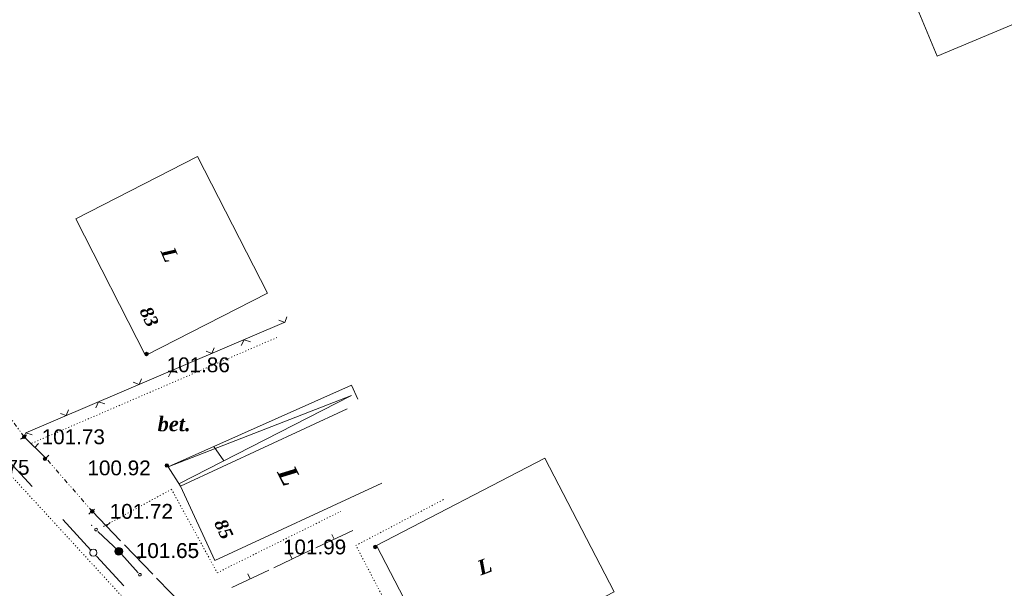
# Model space of a CAD drawing. Header units: millimetres. Extents: x 9396 to 25236, y 15106 to 31102.
# Tile 86 of 256: x 11812 to 11925, y 15750 to 15815. Entities that reach past the tile are written whole.
import ezdxf
from ezdxf.enums import TextEntityAlignment as Align

# ---------------------------------------------------------------- set-up
doc = ezdxf.new("R2010")
doc.units = ezdxf.units.MM
for name, pattern in [('DIVIDE', [1.25, 0.5, -0.25, 0, -0.25, 0, -0.25]), ('DOT', [0.25, 0, -0.25]), ('HIDDEN', [0.375, 0.25, -0.125])]:
    doc.linetypes.add(name, pattern=pattern)
for name, color, linetype, lineweight, true_color in [('1001010', 7, 'Continuous', 9, 0x000000), ('1060000', 7, 'Continuous', 9, 0x000000), ('1070000', 7, 'DOT', 9, 0x000000), ('2030012', 7, 'Continuous', 9, 0x000000), ('21100200', 7, 'HIDDEN', 0, 0x800080), ('3000105', 7, 'DIVIDE', 9, 0x000000), ('3000220', 7, 'Continuous', 9, 0x000000), ('3000260', 7, 'Continuous', 9, 0x000000), ('9010110', 7, 'Continuous', 9, 0x000000), ('9010120', 7, 'Continuous', 20, 0x000000)]:
    doc.layers.add(name, color=color, linetype=linetype, lineweight=lineweight, true_color=true_color)
doc.styles.add('10', font='timesbi.ttf', dxfattribs={"height": 0.001481})
doc.styles.add('2', font='timesbi.ttf', dxfattribs={"height": 0.001693})
doc.styles.add('9', font='timesbi.ttf', dxfattribs={"height": 0.001693})
doc.styles.add('F2', font='arial.ttf', dxfattribs={"height": 0.001693})

# ---------------------------------------------------------------- blocks, each defined once
blk = doc.blocks.new('SYMBOL21100200')
at = {"true_color": 0x800080}
h = blk.add_hatch(color=216, dxfattribs=at)
edge = h.paths.add_edge_path()
edge.add_arc((0, 0), 0.1, 0, 360)
at = {"color": 216, "linetype": 'Continuous', "lineweight": 0, "true_color": 0x800080}
blk.add_circle((0, 0), 0.1, dxfattribs=at)
blk = doc.blocks.new('SYMBOL2030012')
at = {"true_color": 0xffffff}
h = blk.add_hatch(color=7, dxfattribs=at)
edge = h.paths.add_edge_path()
edge.add_arc((0, 0), 0.225, 0, 360)
at = {"true_color": 0x000000}
h = blk.add_hatch(color=18, dxfattribs=at)
edge = h.paths.add_edge_path()
edge.add_arc((0, 0), 0.05, 0, 360)
at = {"color": 18, "linetype": 'Continuous', "lineweight": 0, "true_color": 0x000000}
for radius in [0.225, 0.05]:
    blk.add_circle((0, 0), radius, dxfattribs=at)

msp = doc.modelspace()

# ---------------------------------------------------------------- linework, layer by layer
at = {"layer": '1001010', "color": 253}
msp.add_line((11840.67, 15783.34, 36.97), (11826.73, 15776.21, 36.97), dxfattribs=at)
for points in [[(11917.26, 15810.45, 96.61), (11907.91, 15832.88, 96.61), (11916.98, 15836.66, 96.61), (11915.75, 15839.61, 96.61), (11922.07, 15842.25, 96.61), (11923.17, 15839.61, 96.61), (11934.45, 15844.32, 96.61)], [(11934.45, 15844.32, 96.61), (11939.8, 15831.48, 96.61), (11937.18, 15830.39, 96.61), (11941.24, 15820.67, 96.61), (11932.75, 15817.13, 96.61), (11933.8, 15814.6, 96.61), (11927.41, 15811.94, 96.61), (11926.44, 15814.28, 96.61), (11917.26, 15810.45, 96.61)], [(11826.73, 15776.21, 36.97), (11818.74, 15791.83, 51.69), (11832.68, 15798.96, 51.69), (11840.67, 15783.34, 36.97)], [(11849.79, 15770.11, 51.69), (11830.71, 15761.26, 51.69), (11834.66, 15752.75, 51.69), (11853.74, 15761.61, 51.69)], [(11861.08, 15739.19, 75.77), (11853.15, 15754.48, 36.97), (11872.39, 15764.46, 36.97)], [(11872.39, 15764.46, 36.97), (11880.32, 15749.18, 75.77), (11861.08, 15739.19, 75.77)]]:
    msp.add_polyline3d(points, dxfattribs=at)
at = {"layer": '1060000', "color": 253}
msp.add_line((11835.68, 15764.16, 128.04), (11834.52, 15765.78, 128.04), dxfattribs=at)
for points in [[(11830.71, 15761.26, 128.04), (11829.33, 15763.46, 128.04), (11850.28, 15772.83, 128.04), (11851, 15771.22, 128.04)], [(11829.33, 15763.46, 128.04), (11850.29, 15771.64, 128.04), (11830.54, 15761.53, 128.04)]]:
    msp.add_polyline3d(points, dxfattribs=at)
at = {"layer": '1070000', "color": 253}
msp.add_line((11813.71, 15766.17, 123.14), (11841.75, 15778.26, 123.14), dxfattribs=at)
for points in [[(11770.43, 15814.5, 87.25), (11775.82, 15803.77, 87.25), (11794.04, 15781.29, 87.25), (11867.62, 15701.24, 87.25)], [(11821.93, 15756.66, 123.14), (11829.69, 15760.91, 123.14), (11834.93, 15751.36, 123.14), (11849.05, 15758.38, 123.14)], [(11846.58, 15730, 123.14), (11859.22, 15738.34, 123.14), (11850.78, 15754.48, 123.14), (11860.82, 15759.74, 123.14)]]:
    msp.add_polyline3d(points, dxfattribs=at)
at = {"layer": '3000105', "color": 253}
for p, q in [((11812.84, 15766.91, 35.76), (11811.14, 15769.22, 31.23)), ((11812.44, 15766.62, 33.5), (11813.32, 15767.27, 33.5)), ((11815.68, 15764.81, 31.23), (11814.85, 15764.09, 31.23)), ((11820.63, 15758.38, 31.23), (11815.31, 15764.48, 31.23)), ((11820.25, 15758.06, 31.23), (11821.08, 15758.78, 31.23))]:
    msp.add_line(p, q, dxfattribs=at)
at = {"layer": '3000220', "color": 253}
for p, q in [((11812.84, 15766.92, 31.23), (11815.31, 15764.48, 31.23)), ((11814.07, 15765.7, 31.23), (11814.49, 15766.13, 31.23)), ((11820.63, 15758.39, 31.23), (11823.87, 15755.02, 31.23)), ((11822.25, 15756.71, 31.23), (11822.68, 15757.12, 31.23)), ((11846.19, 15754.2, 31.23), (11850.42, 15756.18, 31.23)), ((11848.31, 15755.19, 31.23), (11848.05, 15755.73, 31.23)), ((11824.31, 15754.56, 31.23), (11827.55, 15751.2, 31.23)), ((11825.93, 15752.88, 31.23), (11826.36, 15753.3, 31.23)), ((11841.38, 15751.94, 31.23), (11845.61, 15753.93, 31.23)), ((11843.5, 15752.93, 31.23), (11843.24, 15753.48, 31.23)), ((11827.99, 15750.74, 31.23), (11831.24, 15747.38, 31.23)), ((11836.58, 15749.69, 31.23), (11840.81, 15751.67, 31.23)), ((11838.69, 15750.68, 31.23), (11838.44, 15751.22, 31.23))]:
    msp.add_line(p, q, dxfattribs=at)
at = {"layer": '3000260', "color": 253}
msp.add_line((11813.02, 15767.36, 44.47), (11842.58, 15779.96, 44.47), dxfattribs=at)
for points in [[(11841.97, 15780.24, 44.47), (11842.64, 15779.99, 44.47), (11842.9, 15780.64, 44.47)], [(11837.68, 15777.33, 44.47), (11838.01, 15778.01, 44.47), (11838.72, 15777.77, 44.47)], [(11833.64, 15776.69, 44.47), (11834.32, 15776.44, 44.47), (11834.58, 15777.09, 44.47)], [(11829.35, 15773.78, 44.47), (11829.68, 15774.46, 44.47), (11830.39, 15774.22, 44.47)], [(11825.31, 15773.14, 44.47), (11825.99, 15772.89, 44.47), (11826.25, 15773.54, 44.47)], [(11821.02, 15770.23, 44.47), (11821.36, 15770.91, 44.47), (11822.06, 15770.67, 44.47)], [(11816.99, 15769.59, 44.47), (11817.66, 15769.34, 44.47), (11817.93, 15769.99, 44.47)], [(11812.7, 15766.68, 44.47), (11813.03, 15767.36, 44.47), (11813.74, 15767.12, 44.47)]]:
    msp.add_polyline3d(points, dxfattribs=at)
at = {"layer": '9010110', "color": 253}
for q in [(11821.28, 15756.09, 16.43), (11825.88, 15751.36, 16.43)]:
    msp.add_line((11823.66, 15753.81, 16.43), q, dxfattribs=at)
for points in [[(11821.22, 15756.3, 16.43), (11821.2, 15756.38, 16.43), (11821.14, 15756.43, 16.43), (11821.07, 15756.45, 16.43), (11820.99, 15756.43, 16.43), (11820.94, 15756.38, 16.43), (11820.92, 15756.3, 16.43), (11820.94, 15756.23, 16.43), (11820.99, 15756.17, 16.43), (11821.07, 15756.15, 16.43), (11821.14, 15756.17, 16.43), (11821.2, 15756.23, 16.43), (11821.22, 15756.3, 16.43)], [(11826.23, 15751.14, 16.43), (11826.21, 15751.21, 16.43), (11826.15, 15751.27, 16.43), (11826.08, 15751.29, 16.43), (11826, 15751.27, 16.43), (11825.95, 15751.21, 16.43), (11825.93, 15751.14, 16.43), (11825.95, 15751.06, 16.43), (11826, 15751.01, 16.43), (11826.08, 15750.99, 16.43), (11826.15, 15751.01, 16.43), (11826.21, 15751.06, 16.43), (11826.23, 15751.14, 16.43)]]:
    msp.add_polyline3d(points, close=True, dxfattribs=at)
at = {"layer": '9010110'}
msp.add_point((11820.58, 15756.77, 16.43), dxfattribs=at)
at = {"layer": '9010120', "color": 253}
for p, q in [((11813.75, 15761.23, 9.6), (11810.25, 15765.02, 9.6)), ((11817.26, 15757.44, 9.6), (11820.48, 15753.95, 9.6)), ((11821.11, 15753.27, 9.6), (11824.26, 15749.85, 9.6))]:
    msp.add_line(p, q, dxfattribs=at)
msp.add_polyline3d([(11820.76, 15753.24, 9.6), (11820.96, 15753.29, 9.6), (11821.11, 15753.44, 9.6), (11821.16, 15753.65, 9.6), (11821.11, 15753.85, 9.6), (11820.96, 15754, 9.6), (11820.76, 15754.05, 9.6), (11820.55, 15754, 9.6), (11820.4, 15753.85, 9.6), (11820.35, 15753.65, 9.6), (11820.4, 15753.44, 9.6), (11820.55, 15753.29, 9.6), (11820.76, 15753.24, 9.6)], close=True, dxfattribs=at)

# ---------------------------------------------------------------- block references
at = {"layer": '2030012', "color": 253, "xscale": 2, "yscale": 2, "zscale": 2}
msp.add_blockref('SYMBOL2030012', (11823.66, 15753.81, 31.23), dxfattribs=at)
at = {"layer": '21100200', "xscale": 2, "yscale": 2, "zscale": 2}
for p in [(11826.85, 15776.38, 203.72), (11812.84, 15766.91, 203.46), (11815.22, 15764.38, 203.51), (11820.62, 15758.38, 203.44), (11820.63, 15758.38, 203.44), (11823.61, 15753.89, 203.3), (11823.62, 15753.9, 203.29), (11852.98, 15754.31, 203.98)]:
    msp.add_blockref('SYMBOL21100200', p, dxfattribs=at)
at = {"layer": '21100200', "xscale": 2, "yscale": 2, "zscale": 2, "rotation": 63.73498900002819}
msp.add_blockref('SYMBOL21100200', (11829.16, 15763.63, 201.84), dxfattribs=at)

# ---------------------------------------------------------------- texts
at = {"layer": '1001010', "color": 253, "style": '9'}
for height, rotation, p in [(1.69, 292.9, (11829.2, 15788.45, 36.97)), (2.18, 297, (11842.7, 15763.35, 51.69)), (1.69, 20.5, (11864.77, 15751.83, 56.37))]:
    msp.add_text('L', height=height, rotation=rotation, dxfattribs=at).set_placement(p, align=Align.MIDDLE_LEFT)
at = {"layer": '1001010', "color": 1, "true_color": 0xff0000, "style": '10'}
for s, rotation, p in [('83', 295.8, (11826.66, 15781.65, 36.97)), ('85', 295.1, (11835.2, 15757.37, 51.69))]:
    msp.add_text(s, height=1.481, rotation=rotation, dxfattribs=at).set_placement(p, align=Align.MIDDLE_LEFT)
at = {"layer": '1070000', "color": 253, "style": '2'}
msp.add_text('bet.', height=1.693, dxfattribs=at).set_placement((11828.11, 15768.39, 123.14), align=Align.MIDDLE_LEFT)
at = {"layer": '21100200', "color": 253, "style": 'F2'}
for s, p in [('101.86', (11829.13, 15775.14, 155.7)), ('101.73', (11814.84, 15766.91, 203.46)), ('101.75', (11806.22, 15763.42, 152.65)), ('100.92', (11820.08, 15763.35, 160.88)), ('101.72', (11822.62, 15758.38, 203.44)), ('101.72', (11822.63, 15758.38, 203.44)), ('101.99', (11842.44, 15754.31, 113.3)), ('101.65', (11825.61, 15753.89, 203.3)), ('101.65', (11825.62, 15753.9, 203.29))]:
    msp.add_text(s, height=1.693, dxfattribs=at).set_placement(p, align=Align.MIDDLE_LEFT)

doc.saveas('drawing.dxf')
